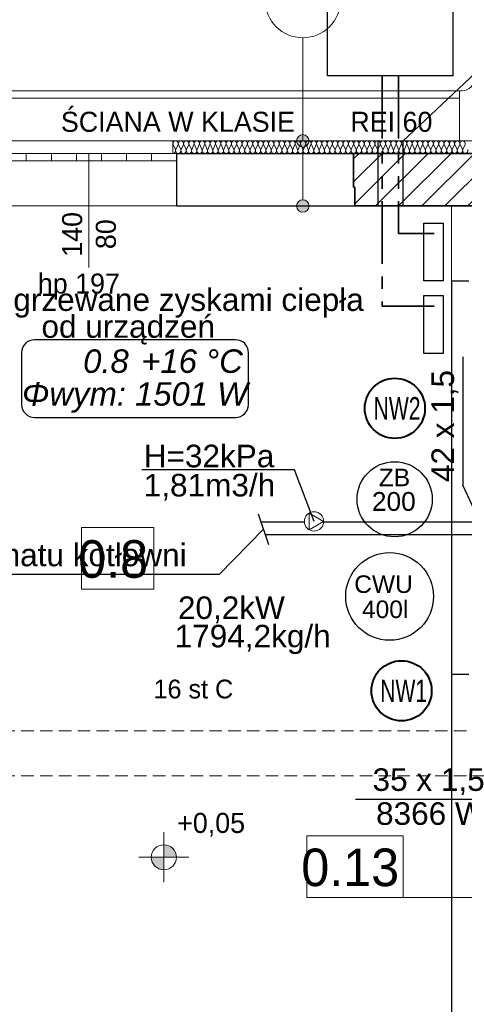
# Model space of a CAD drawing. Header units: inches. Extents: x -515158 to -470211, y -1887 to 84268.
# Tile 46 of 102: x -506260 to -502715, y 38255 to 46114. Entities that reach past the tile are written whole.
import ezdxf
from ezdxf.lldxf.tags import DXFTag

# ---------------------------------------------------------------- set-up
doc = ezdxf.new("R2010")
doc.units = ezdxf.units.IN
doc.header["$MEASUREMENT"] = 0
doc.linetypes.add('Krawędzie ukryte', pattern=[150, 100, -50])
doc.linetypes.add('PHANTOM2', pattern=[1.25, 0.625, -0.125, 0.125, -0.125, 0.125, -0.125])
for name, color, linetype, lineweight in [('#CIEPŁO', 252, 'Continuous', 30), ('#podkład', 252, 'Continuous', 9), ('Arch ocieplenie_Nr_Pióra__44', 252, 'Continuous', 9), ('Arch okna_Nr_Pióra__9', 252, 'Continuous', 9), ('Arch opisy_Nr_Pióra__21', 252, 'Continuous', 9), ('Arch teren_Nr_Pióra__5', 252, 'Continuous', 13), ('Arch teren_Nr_Pióra__9', 252, 'Continuous', 9), ('Arch wykończenie_Nr_Pióra__3', 252, 'Continuous', 18), ('Arch zmurowania_Nr_Pióra__21', 252, 'Continuous', 9), ('Arch zmurowania_Nr_Pióra__27', 252, 'Continuous', 35), ('INWENT CO_Nr_Pióra__88', 252, 'Continuous', 20), ('INWENT OPISY_Nr_Pióra__21', 252, 'Continuous', 9), ('INWENT RZĘDNE_Nr_Pióra__21', 252, 'Continuous', 9), ('INWENT WYMIARY_Nr_Pióra__21', 252, 'Continuous', 9), ('INWENT. OKNA_Nr_Pióra__21', 252, 'Continuous', 9), ('INWENT. OKNA_Nr_Pióra__5', 252, 'Continuous', 13), ('INWENT.ŚCIANY_Nr_Pióra__1', 252, 'Continuous', 25), ('INWENT.ŚCIANY_Nr_Pióra__21', 252, 'Continuous', 9), ('Istniejące stropy_Nr_Pióra__5', 252, 'Continuous', 13), ('Urządzenia - Armatura', 7, 'Continuous', 9)]:
    doc.layers.add(name, color=color, linetype=linetype, lineweight=lineweight)
for name, color, linetype in [('#opisy', 7, 'Continuous'), ('IS_Text_Armatury_Therm', 7, 'Continuous'), ('IS_Text_Konstrukcji', 7, 'Continuous')]:
    doc.layers.add(name, color=color, linetype=linetype)
for name, color, linetype, true_color in [('IS_Opisy_działek_Therm', 7, 'SOLID', 0x000000), ('IS_Powrót', 5, 'DASH', 0x0000ff), ('IS_Zasilanie', 1, 'SOLID', 0xff0000)]:
    doc.layers.add(name, color=color, linetype=linetype, true_color=true_color)
doc.styles.add('GENERATED_STYLE_1', font='txt')
doc.styles.add('GENERATED_STYLE_3', font='txt')
doc.styles.add('GENERATED_STYLE_4', font='txt')
doc.styles.add('GENERATED_STYLE_6', font='txt')
doc.styles.add('GENERATED_STYLE_7', font='txt')
tags = doc.linetypes.add('DASH', pattern=[15, 10, -5]).pattern_tags.tags
tags[6:7] = [DXFTag(74, 4), DXFTag(75, 0), DXFTag(340, '0'), DXFTag(46, 0.0), DXFTag(50, 0.0), DXFTag(44, 0.0), DXFTag(45, 0.0)]
tags[4:5] = [DXFTag(74, 4), DXFTag(75, 0), DXFTag(340, '0'), DXFTag(46, 0.0), DXFTag(50, 0.0), DXFTag(44, 0.0), DXFTag(45, 0.0)]
tags = doc.linetypes.add('DASHDOT', pattern=[20, 10, -5, 0, -5]).pattern_tags.tags
tags[10:11] = [DXFTag(74, 4), DXFTag(75, 0), DXFTag(340, '0'), DXFTag(46, 0.0), DXFTag(50, 0.0), DXFTag(44, 0.0), DXFTag(45, 0.0)]
tags[8:9] = [DXFTag(74, 4), DXFTag(75, 0), DXFTag(340, '0'), DXFTag(46, 0.0), DXFTag(50, 0.0), DXFTag(44, 0.0), DXFTag(45, 0.0)]
tags[6:7] = [DXFTag(74, 4), DXFTag(75, 0), DXFTag(340, '0'), DXFTag(46, 0.0), DXFTag(50, 0.0), DXFTag(44, 0.0), DXFTag(45, 0.0)]
tags[4:5] = [DXFTag(74, 4), DXFTag(75, 0), DXFTag(340, '0'), DXFTag(46, 0.0), DXFTag(50, 0.0), DXFTag(44, 0.0), DXFTag(45, 0.0)]
tags = doc.linetypes.add('DASHDOTDOT', pattern=[25, 10, -5, 0, -5, 0, -5]).pattern_tags.tags
tags[14:15] = [DXFTag(74, 4), DXFTag(75, 0), DXFTag(340, '0'), DXFTag(46, 0.0), DXFTag(50, 0.0), DXFTag(44, 0.0), DXFTag(45, 0.0)]
tags[12:13] = [DXFTag(74, 4), DXFTag(75, 0), DXFTag(340, '0'), DXFTag(46, 0.0), DXFTag(50, 0.0), DXFTag(44, 0.0), DXFTag(45, 0.0)]
tags[10:11] = [DXFTag(74, 4), DXFTag(75, 0), DXFTag(340, '0'), DXFTag(46, 0.0), DXFTag(50, 0.0), DXFTag(44, 0.0), DXFTag(45, 0.0)]
tags[8:9] = [DXFTag(74, 4), DXFTag(75, 0), DXFTag(340, '0'), DXFTag(46, 0.0), DXFTag(50, 0.0), DXFTag(44, 0.0), DXFTag(45, 0.0)]
tags[6:7] = [DXFTag(74, 4), DXFTag(75, 0), DXFTag(340, '0'), DXFTag(46, 0.0), DXFTag(50, 0.0), DXFTag(44, 0.0), DXFTag(45, 0.0)]
tags[4:5] = [DXFTag(74, 4), DXFTag(75, 0), DXFTag(340, '0'), DXFTag(46, 0.0), DXFTag(50, 0.0), DXFTag(44, 0.0), DXFTag(45, 0.0)]
tags = doc.linetypes.add('SOLID', pattern=[10, 10, 0]).pattern_tags.tags
tags[6:7] = [DXFTag(74, 4), DXFTag(75, 0), DXFTag(340, '0'), DXFTag(46, 0.0), DXFTag(50, 0.0), DXFTag(44, 0.0), DXFTag(45, 0.0)]
tags[4:5] = [DXFTag(74, 4), DXFTag(75, 0), DXFTag(340, '0'), DXFTag(46, 0.0), DXFTag(50, 0.0), DXFTag(44, 0.0), DXFTag(45, 0.0)]
pattern_1 = [(45, (0, 0), (-91.923878, 91.923878), [])]

# ---------------------------------------------------------------- blocks, each defined once
blk = doc.blocks.new('parter')
at = {"layer": 'Arch opisy_Nr_Pióra__21', "linetype": 'Continuous'}
for points in [[(-503952.7, 45147.6), (-503956.5, 45166.8), (-503967.4, 45183), (-503983.6, 45193.8), (-504002.7, 45197.6), (-504021.8, 45193.8), (-504038.1, 45183), (-504048.9, 45166.8), (-504052.7, 45147.6), (-504048.9, 45128.5), (-504038.1, 45112.3), (-504021.8, 45101.4), (-504002.7, 45097.6), (-503983.6, 45101.4), (-503967.4, 45112.3), (-503956.5, 45128.5)], [(-503952.7, 44627.6), (-503956.5, 44646.8), (-503967.4, 44663), (-503983.6, 44673.8), (-504002.7, 44677.6), (-504021.8, 44673.8), (-504038.1, 44663), (-504048.9, 44646.8), (-504052.7, 44627.6), (-504048.9, 44608.5), (-504038.1, 44592.3), (-504021.8, 44581.4), (-504002.7, 44577.6), (-503983.6, 44581.4), (-503967.4, 44592.3), (-503956.5, 44608.5)]]:
    blk.add_hatch(color=252, dxfattribs=at).paths.add_polyline_path(points, flags=0)
at = {"layer": 'Arch zmurowania_Nr_Pióra__21', "linetype": 'Continuous'}
h = blk.add_hatch(dxfattribs=at)
h.set_pattern_fill('Common_Brick', color=252, style=0, pattern_type=2)
h.set_pattern_definition(pattern_1)
h.paths.add_polyline_path([(-503598.3, 44777.6), (-503588.3, 44777.6), (-503588.3, 45047.6), (-503598.3, 45047.6)], flags=0)
h = blk.add_hatch(dxfattribs=at)
h.set_pattern_fill('Common_Brick', color=252, style=0, pattern_type=2)
h.set_pattern_definition(pattern_1)
h.paths.add_polyline_path([(-503588.3, 44627.6), (-502108.3, 44627.6), (-502108.3, 45047.6), (-503588.3, 45047.6)], flags=0)
at = {"layer": 'INWENT RZĘDNE_Nr_Pióra__21', "linetype": 'Continuous'}
for points in [[(-505110.9, 39428.6), (-505010.9, 39428.6), (-505018.5, 39466.9), (-505040.2, 39499.3), (-505072.7, 39521), (-505110.9, 39528.6)], [(-505110.9, 39428.6), (-505210.9, 39428.6), (-505203.3, 39390.4), (-505181.6, 39357.9), (-505149.2, 39336.2), (-505110.9, 39328.6)]]:
    blk.add_hatch(color=252, dxfattribs=at).paths.add_polyline_path(points, flags=0)
at = {"color": 252}
for p, q in [((-506408.3, 44627.6), (-502818.3, 44627.6)), ((-505768, 41567.7), (-505768, 42061.8)), ((-505768, 42061.8), (-505192, 42061.8)), ((-505192, 42061.8), (-505192, 41567.7)), ((-505192, 41567.7), (-505768, 41567.7)), ((-503970.5, 39106.3), (-503970.5, 39600.4)), ((-503970.5, 39600.4), (-503202.5, 39600.4)), ((-503202.5, 39600.4), (-503202.5, 39106.3)), ((-503202.5, 39106.3), (-503970.5, 39106.3))]:
    blk.add_line(p, q, dxfattribs=at)
at = {"layer": 'Arch ocieplenie_Nr_Pióra__44', "color": 252, "linetype": 'Continuous'}
for p, q in [((-505036.5, 45117.8), (-505018.9, 45077.4)), ((-505015.4, 45077.4), (-504997.7, 45117.8)), ((-504994.2, 45117.8), (-504976.5, 45077.4)), ((-504973, 45077.4), (-504955.3, 45117.8)), ((-504951.8, 45117.8), (-504934.1, 45077.4)), ((-504930.6, 45077.4), (-504913, 45117.8)), ((-504909.4, 45117.8), (-504891.8, 45077.4)), ((-504888.2, 45077.4), (-504870.6, 45117.8)), ((-504867, 45117.8), (-504849.4, 45077.4)), ((-504845.8, 45077.4), (-504828.2, 45117.8)), ((-504824.6, 45117.8), (-504807, 45077.4)), ((-504803.4, 45077.4), (-504785.8, 45117.8)), ((-504782.2, 45117.8), (-504764.6, 45077.4)), ((-504761, 45077.4), (-504743.4, 45117.8)), ((-504739.8, 45117.8), (-504722.2, 45077.4)), ((-504718.7, 45077.4), (-504701, 45117.8)), ((-504697.5, 45117.8), (-504679.8, 45077.4)), ((-504676.3, 45077.4), (-504658.6, 45117.8)), ((-504655.1, 45117.8), (-504637.4, 45077.4)), ((-504633.9, 45077.4), (-504616.3, 45117.8)), ((-504612.7, 45117.8), (-504595.1, 45077.4)), ((-504591.5, 45077.4), (-504573.9, 45117.8)), ((-504570.3, 45117.8), (-504552.7, 45077.4)), ((-504549.1, 45077.4), (-504531.5, 45117.8)), ((-504527.9, 45117.8), (-504510.3, 45077.4)), ((-504506.7, 45077.4), (-504489.1, 45117.8)), ((-504485.5, 45117.8), (-504467.9, 45077.4)), ((-504464.3, 45077.4), (-504446.7, 45117.8)), ((-504443.2, 45117.8), (-504425.5, 45077.4)), ((-504422, 45077.4), (-504404.3, 45117.8)), ((-504400.8, 45117.8), (-504383.1, 45077.4)), ((-504379.6, 45077.4), (-504361.9, 45117.8)), ((-504358.4, 45117.8), (-504340.7, 45077.4)), ((-504337.2, 45077.4), (-504319.6, 45117.8)), ((-504316, 45117.8), (-504298.4, 45077.4)), ((-504294.8, 45077.4), (-504277.2, 45117.8)), ((-504273.6, 45117.8), (-504256, 45077.4)), ((-504252.4, 45077.4), (-504234.8, 45117.8)), ((-504231.2, 45117.8), (-504213.6, 45077.4)), ((-504210, 45077.4), (-504192.4, 45117.8)), ((-504188.8, 45117.8), (-504171.2, 45077.4)), ((-504167.6, 45077.4), (-504150, 45117.8)), ((-504146.5, 45117.8), (-504128.8, 45077.4)), ((-504125.3, 45077.4), (-504107.6, 45117.8)), ((-504104.1, 45117.8), (-504086.4, 45077.4)), ((-504082.9, 45077.4), (-504065.2, 45117.8)), ((-504061.7, 45117.8), (-504044.1, 45077.4)), ((-504040.5, 45077.4), (-504022.9, 45117.8)), ((-504019.3, 45117.8), (-504001.7, 45077.4)), ((-503998.1, 45077.4), (-503980.5, 45117.8)), ((-503976.9, 45117.8), (-503959.3, 45077.4)), ((-503955.7, 45077.4), (-503938.1, 45117.8)), ((-503934.5, 45117.8), (-503916.9, 45077.4)), ((-503913.3, 45077.4), (-503895.7, 45117.8)), ((-503892.1, 45117.8), (-503874.5, 45077.4)), ((-503870.9, 45077.4), (-503853.3, 45117.8)), ((-503849.8, 45117.8), (-503832.1, 45077.4)), ((-503828.6, 45077.4), (-503810.9, 45117.8)), ((-503807.4, 45117.8), (-503789.7, 45077.4)), ((-503786.2, 45077.4), (-503768.5, 45117.8)), ((-503765, 45117.8), (-503747.4, 45077.4)), ((-503743.8, 45077.4), (-503726.2, 45117.8)), ((-503722.6, 45117.8), (-503705, 45077.4)), ((-503701.4, 45077.4), (-503683.8, 45117.8)), ((-503680.2, 45117.8), (-503662.6, 45077.4)), ((-503659, 45077.4), (-503641.4, 45117.8)), ((-503637.8, 45117.8), (-503620.2, 45077.4)), ((-503616.6, 45077.4), (-503599, 45117.8)), ((-503595.4, 45117.8), (-503577.8, 45077.4)), ((-503574.3, 45077.4), (-503556.6, 45117.8)), ((-503553.1, 45117.8), (-503535.4, 45077.4)), ((-503531.9, 45077.4), (-503514.2, 45117.8)), ((-503510.7, 45117.8), (-503493, 45077.4)), ((-503489.5, 45077.4), (-503471.8, 45117.8)), ((-503468.3, 45117.8), (-503450.7, 45077.4)), ((-503447.1, 45077.4), (-503429.5, 45117.8)), ((-503425.9, 45117.8), (-503408.3, 45077.4)), ((-503404.7, 45077.4), (-503387.1, 45117.8)), ((-503383.5, 45117.8), (-503365.9, 45077.4)), ((-503362.3, 45077.4), (-503344.7, 45117.8)), ((-503341.1, 45117.8), (-503323.5, 45077.4)), ((-503319.9, 45077.4), (-503302.3, 45117.8)), ((-503298.7, 45117.8), (-503281.1, 45077.4)), ((-503277.6, 45077.4), (-503259.9, 45117.8)), ((-503256.4, 45117.8), (-503238.7, 45077.4)), ((-503235.2, 45077.4), (-503217.5, 45117.8)), ((-503214, 45117.8), (-503196.3, 45077.4)), ((-503192.8, 45077.4), (-503175.2, 45117.8)), ((-503171.6, 45117.8), (-503154, 45077.4)), ((-503150.4, 45077.4), (-503132.8, 45117.8)), ((-503129.2, 45117.8), (-503111.6, 45077.4)), ((-503108, 45077.4), (-503090.4, 45117.8)), ((-503086.8, 45117.8), (-503069.2, 45077.4)), ((-503065.6, 45077.4), (-503048, 45117.8)), ((-503044.4, 45117.8), (-503026.8, 45077.4)), ((-503023.2, 45077.4), (-503005.6, 45117.8)), ((-503002, 45117.8), (-502984.4, 45077.4)), ((-502980.9, 45077.4), (-502963.2, 45117.8)), ((-502959.7, 45117.8), (-502942, 45077.4)), ((-502938.5, 45077.4), (-502920.8, 45117.8)), ((-502917.3, 45117.8), (-502899.6, 45077.4)), ((-502896.1, 45077.4), (-502878.5, 45117.8)), ((-502874.9, 45117.8), (-502857.3, 45077.4)), ((-502853.7, 45077.4), (-502836.1, 45117.8)), ((-502832.5, 45117.8), (-502814.9, 45077.4)), ((-502811.3, 45077.4), (-502793.7, 45117.8)), ((-502790.1, 45117.8), (-502772.5, 45077.4)), ((-502768.9, 45077.4), (-502751.3, 45117.8)), ((-502747.7, 45117.8), (-502730.1, 45077.4)), ((-502726.5, 45077.4), (-502708.9, 45117.8))]:
    blk.add_line(p, q, dxfattribs=at)
for centre, start_param, end_param in [((-505017.1, 45126.4), 4.299595, 8.266775), ((-504974.7, 45126.4), 4.299595, 8.266775), ((-504932.4, 45126.4), 4.299595, 8.266775), ((-504890, 45126.4), 4.299595, 8.266775), ((-504847.6, 45126.4), 4.299595, 8.266775), ((-504805.2, 45126.4), 4.299595, 8.266775), ((-504762.8, 45126.4), 4.299595, 8.266775), ((-504720.4, 45126.4), 4.299595, 8.266775), ((-504678.1, 45126.4), 4.299595, 8.266775), ((-504635.7, 45126.4), 4.299595, 8.266775), ((-504593.3, 45126.4), 4.299595, 8.266775), ((-504550.9, 45126.4), 4.299595, 8.266775), ((-504508.5, 45126.4), 4.299595, 8.266775), ((-504466.1, 45126.4), 4.299595, 8.266775), ((-504423.7, 45126.4), 4.299595, 8.266775), ((-504381.4, 45126.4), 4.299595, 8.266775), ((-504339, 45126.4), 4.299595, 8.266775), ((-504296.6, 45126.4), 4.299595, 8.266775), ((-504254.2, 45126.4), 4.299595, 8.266775), ((-504211.8, 45126.4), 4.299595, 8.266775), ((-504169.4, 45126.4), 4.299595, 8.266775), ((-504127, 45126.4), 4.299595, 8.266775), ((-504084.7, 45126.4), 4.299595, 8.266775), ((-504042.3, 45126.4), 4.299595, 8.266775), ((-503999.9, 45126.4), 4.299595, 8.266775), ((-503957.5, 45126.4), 4.299595, 8.266775), ((-503915.1, 45126.4), 4.299595, 8.266775), ((-503872.7, 45126.4), 4.299595, 8.266775), ((-503830.3, 45126.4), 4.299595, 8.266775), ((-503788, 45126.4), 4.299595, 8.266775), ((-503745.6, 45126.4), 4.299595, 8.266775), ((-503703.2, 45126.4), 4.299595, 8.266775), ((-503660.8, 45126.4), 4.299595, 8.266775), ((-503618.4, 45126.4), 4.299595, 8.266775), ((-503576, 45126.4), 4.299595, 8.266775), ((-503533.6, 45126.4), 4.299595, 8.266775), ((-503491.3, 45126.4), 4.299595, 8.266775), ((-503448.9, 45126.4), 4.299595, 8.266775), ((-503406.5, 45126.4), 4.299595, 8.266775), ((-503364.1, 45126.4), 4.299595, 8.266775), ((-503321.7, 45126.4), 4.299595, 8.266775), ((-503279.3, 45126.4), 4.299595, 8.266775), ((-503236.9, 45126.4), 4.299595, 8.266775), ((-503194.6, 45126.4), 4.299595, 8.266775), ((-503152.2, 45126.4), 4.299595, 8.266775), ((-503109.8, 45126.4), 4.299595, 8.266775), ((-503067.4, 45126.4), 4.299595, 8.266775), ((-503025, 45126.4), 4.299595, 8.266775), ((-502982.6, 45126.4), 4.299595, 8.266775), ((-502940.3, 45126.4), 4.299595, 8.266775), ((-502897.9, 45126.4), 4.299595, 8.266775), ((-502855.5, 45126.4), 4.299595, 8.266775), ((-502813.1, 45126.4), 4.299595, 8.266775), ((-502770.7, 45126.4), 4.299595, 8.266775), ((-502728.3, 45126.4), 4.299595, 8.266775), ((-505038.3, 45068.9), 3.141593, 5.125182), ((-504995.9, 45068.9), 1.158004, 5.125183), ((-504953.6, 45068.9), 1.158004, 5.125183), ((-504911.2, 45068.9), 1.158004, 5.125183), ((-504868.8, 45068.9), 1.158004, 5.125183), ((-504826.4, 45068.9), 1.158004, 5.125183), ((-504784, 45068.9), 1.158004, 5.125183), ((-504741.6, 45068.9), 1.158004, 5.125183), ((-504699.2, 45068.9), 1.158004, 5.125183), ((-504656.9, 45068.9), 1.158004, 5.125183), ((-504614.5, 45068.9), 1.158004, 5.125183), ((-504572.1, 45068.9), 1.158004, 5.125183), ((-504529.7, 45068.9), 1.158004, 5.125183), ((-504487.3, 45068.9), 1.158004, 5.125183), ((-504444.9, 45068.9), 1.158004, 5.125183), ((-504402.5, 45068.9), 1.158004, 5.125183), ((-504360.2, 45068.9), 1.158004, 5.125183), ((-504317.8, 45068.9), 1.158004, 5.125183), ((-504275.4, 45068.9), 1.158004, 5.125183), ((-504233, 45068.9), 1.158004, 5.125183), ((-504190.6, 45068.9), 1.158004, 5.125183), ((-504148.2, 45068.9), 1.158004, 5.125183), ((-504105.8, 45068.9), 1.158004, 5.125183), ((-504063.5, 45068.9), 1.158004, 5.125183), ((-504021.1, 45068.9), 1.158004, 5.125183), ((-503978.7, 45068.9), 1.158004, 5.125183), ((-503936.3, 45068.9), 1.158004, 5.125183), ((-503893.9, 45068.9), 1.158004, 5.125183), ((-503851.5, 45068.9), 1.158004, 5.125183), ((-503809.2, 45068.9), 1.158004, 5.125183), ((-503766.8, 45068.9), 1.158004, 5.125183), ((-503724.4, 45068.9), 1.158004, 5.125183), ((-503682, 45068.9), 1.158004, 5.125183), ((-503639.6, 45068.9), 1.158004, 5.125183), ((-503597.2, 45068.9), 1.158004, 5.125183), ((-503554.8, 45068.9), 1.158004, 5.125183), ((-503512.5, 45068.9), 1.158004, 5.125183), ((-503470.1, 45068.9), 1.158004, 5.125183), ((-503427.7, 45068.9), 1.158004, 5.125183), ((-503385.3, 45068.9), 1.158004, 5.125183), ((-503342.9, 45068.9), 1.158004, 5.125183), ((-503300.5, 45068.9), 1.158004, 5.125183), ((-503258.1, 45068.9), 1.158004, 5.125183), ((-503215.8, 45068.9), 1.158004, 5.125183), ((-503173.4, 45068.9), 1.158004, 5.125183), ((-503131, 45068.9), 1.158004, 5.125183), ((-503088.6, 45068.9), 1.158004, 5.125183), ((-503046.2, 45068.9), 1.158004, 5.125183), ((-503003.8, 45068.9), 1.158004, 5.125183), ((-502961.4, 45068.9), 1.158004, 5.125183), ((-502919.1, 45068.9), 1.158004, 5.125183), ((-502876.7, 45068.9), 1.158004, 5.125183), ((-502834.3, 45068.9), 1.158004, 5.125183), ((-502791.9, 45068.9), 1.158004, 5.125183), ((-502749.5, 45068.9), 1.158004, 5.125183), ((-502707.1, 45068.9), 1.158004, 5.125183)]:
    blk.add_ellipse(centre, major_axis=(0, 21.3), ratio=0.996467, start_param=start_param, end_param=end_param, dxfattribs=at)
at = {"layer": 'Arch okna_Nr_Pióra__9', "color": 252, "linetype": 'Continuous'}
for p, q in [((-506408.3, 45047.6), (-505008.3, 45047.6)), ((-506208.3, 44987.6), (-506208.3, 45047.6)), ((-506008.3, 44987.6), (-506008.3, 45047.6)), ((-505808.3, 44987.6), (-505808.3, 45047.6)), ((-505608.3, 44987.6), (-505608.3, 45047.6)), ((-505408.3, 44987.6), (-505408.3, 45047.6)), ((-505208.3, 44987.6), (-505208.3, 45047.6)), ((-505008.3, 44987.6), (-505008.3, 45047.6)), ((-506408.3, 44987.6), (-505008.3, 44987.6))]:
    blk.add_line(p, q, dxfattribs=at)
at = {"layer": 'Arch opisy_Nr_Pióra__21', "color": 252, "linetype": 'Continuous'}
for p, q in [((-504002.7, 45147.6), (-504002.7, 45970.2)), ((-504002.7, 44677.6), (-504002.7, 45097.6))]:
    blk.add_line(p, q, dxfattribs=at)
for centre, radius in [((-504002.7, 46270.2), 300), ((-504002.7, 45147.6), 50), ((-504002.7, 44627.6), 50)]:
    blk.add_circle(centre, radius, dxfattribs=at)
at = {"layer": 'Arch teren_Nr_Pióra__5', "color": 252, "linetype": 'Continuous'}
for p, q in [((-509433.3, 45547.6), (-502753.3, 45547.6)), ((-509433.3, 45487.6), (-502753.3, 45487.6))]:
    blk.add_line(p, q, dxfattribs=at)
at = {"layer": 'Arch teren_Nr_Pióra__9', "color": 252, "linetype": 'Continuous'}
for p, q in [((-502753.3, 45547.6), (-502733.3, 45547.6)), ((-502753.3, 45147.6), (-502753.3, 45547.6)), ((-502753.3, 45147.6), (-502333.3, 45147.6))]:
    blk.add_line(p, q, dxfattribs=at)
blk.add_arc((-502733.3, 45647.6), 100, 270, 0, dxfattribs=at)
at = {"layer": 'Arch wykończenie_Nr_Pióra__3', "color": 252, "linetype": 'Continuous'}
for p in [(-505038.3, 45047.6), (-500418.3, 45147.6)]:
    blk.add_line(p, (-505038.3, 45147.6), dxfattribs=at)
at = {"layer": 'Arch zmurowania_Nr_Pióra__27', "color": 252, "linetype": 'Continuous'}
for p, q in [((-503598.3, 45047.6), (-503598.3, 44777.6)), ((-503588.3, 45047.6), (-503598.3, 45047.6)), ((-502108.3, 45047.6), (-503588.3, 45047.6)), ((-503598.3, 44777.6), (-503588.3, 44777.6)), ((-503588.3, 44777.6), (-503588.3, 44627.6)), ((-503588.3, 44627.6), (-502108.3, 44627.6))]:
    blk.add_line(p, q, dxfattribs=at)
at = {"layer": 'INWENT OPISY_Nr_Pióra__21', "color": 252, "linetype": 'Continuous'}
for p, q in [((-505768, 41567.7), (-505768, 42061.8)), ((-505768, 42061.8), (-505192, 42061.8)), ((-505192, 42061.8), (-505192, 41567.7)), ((-505192, 41567.7), (-505768, 41567.7)), ((-503970.5, 39106.3), (-503970.5, 39600.4)), ((-503970.5, 39600.4), (-503202.5, 39600.4)), ((-503202.5, 39600.4), (-503202.5, 39106.3)), ((-503970.5, 39106.3), (-502166.1, 39106.3)), ((-503202.5, 39106.3), (-503970.5, 39106.3))]:
    blk.add_line(p, q, dxfattribs=at)
at = {"layer": 'INWENT RZĘDNE_Nr_Pióra__21', "color": 252, "linetype": 'Continuous'}
for p, q in [((-505110.9, 39228.6), (-505110.9, 39628.6)), ((-505310.9, 39428.6), (-504910.9, 39428.6))]:
    blk.add_line(p, q, dxfattribs=at)
blk.add_circle((-505110.9, 39428.6), 100, dxfattribs=at)
at = {"layer": 'INWENT. OKNA_Nr_Pióra__5', "color": 252, "linetype": 'Continuous'}
blk.add_line((-505708.3, 45047.6), (-505708.3, 44137.6), dxfattribs=at)
at = {"layer": 'INWENT.ŚCIANY_Nr_Pióra__1', "color": 252, "linetype": 'Continuous'}
for p, q in [((-505008.3, 44777.6), (-505008.3, 45047.6)), ((-505008.3, 45047.6), (-503598.3, 45047.6)), ((-503598.3, 44777.6), (-503598.3, 45047.6)), ((-505008.3, 44627.6), (-505008.3, 44777.6)), ((-503598.3, 44777.6), (-503588.3, 44777.6)), ((-503588.3, 44627.6), (-503588.3, 44777.6)), ((-505008.3, 44627.6), (-503588.3, 44627.6)), ((-502818.3, 44027.6), (-502818.3, 40887.6)), ((-502678.3, 44027.6), (-502818.3, 44027.6)), ((-502818.3, 40887.6), (-502818.3, 37847.6)), ((-502678.3, 40887.6), (-502818.3, 40887.6))]:
    blk.add_line(p, q, dxfattribs=at)
at = {"layer": 'INWENT.ŚCIANY_Nr_Pióra__21', "color": 252, "linetype": 'Continuous'}
for p, q in [((-506378.3, 45147.6), (-505038.3, 45147.6)), ((-503598.3, 45047.6), (-502098.3, 45047.6)), ((-506478.3, 44627.6), (-504998.3, 44627.6)), ((-503588.3, 44627.6), (-502818.3, 44627.6)), ((-502818.3, 44627.6), (-503588.3, 44627.6)), ((-502818.3, 44627.6), (-502818.3, 44027.6))]:
    blk.add_line(p, q, dxfattribs=at)
at = {"layer": 'Istniejące stropy_Nr_Pióra__5', "color": 252, "linetype": 'Krawędzie ukryte'}
for p, q in [((-501348.3, 40437.6), (-506478.3, 40437.6)), ((-501348.3, 40077.6), (-506478.3, 40077.6))]:
    blk.add_line(p, q, dxfattribs=at)
at = {"layer": 'INWENT CO_Nr_Pióra__88', "color": 252, "linetype": 'Continuous', "style": 'GENERATED_STYLE_6'}
blk.add_text('16 st C', height=150, dxfattribs=at).set_placement((-505193.4, 40696.6))
at = {"layer": 'INWENT OPISY_Nr_Pióra__21', "color": 252, "linetype": 'Continuous', "style": 'GENERATED_STYLE_4'}
for s, p in [('0.8', (-505794.3, 41659.5)), ('0.13', (-504015, 39198.2))]:
    blk.add_text(s, height=300, dxfattribs=at).set_placement(p)
at = {"layer": 'INWENT RZĘDNE_Nr_Pióra__21', "color": 252, "insert": (-505004.7, 39592.9), "char_height": 160, "attachment_point": 7, "style": 'GENERATED_STYLE_3'}
blk.add_mtext('{+0,05}', dxfattribs=at)
at = {"layer": 'INWENT WYMIARY_Nr_Pióra__21', "color": 252, "linetype": 'Continuous', "style": 'GENERATED_STYLE_1'}
for s, p in [('ŚCIANA W KLASIE', (-505932.1, 45219.4)), ('REI 60', (-503623.5, 45219.4))]:
    blk.add_text(s, height=160, dxfattribs=at).set_placement(p)
at = {"layer": 'INWENT. OKNA_Nr_Pióra__21', "color": 252, "linetype": 'Continuous', "style": 'GENERATED_STYLE_7'}
for s, p in [('140', (-505762.5, 44222.2)), ('80', (-505493.7, 44283.1))]:
    blk.add_text(s, height=160, rotation=90, dxfattribs=at).set_placement(p)
blk.add_text('hp 197', height=160, dxfattribs=at).set_placement((-506115.9, 43928.3))
blk = doc.blocks.new('pompa c.')
at = {"lineweight": 30}
for p, q in [((-503805, 46490.6), (-502805, 46490.6)), ((-503805, 45665.6), (-503805, 46490.6)), ((-502805, 45665.6), (-503805, 45665.6))]:
    blk.add_line(p, q, dxfattribs=at)
blk.add_lwpolyline([(-502805, 45665.6), (-502805, 46490.6)], dxfattribs=at)

msp = doc.modelspace()

# ---------------------------------------------------------------- linework, layer by layer
at = {"layer": '#CIEPŁO', "color": 202, "linetype": 'PHANTOM2', "lineweight": 35, "ltscale": 800}
for p, q in [((-503368.7, 45665.6), (-503368.7, 43827.4)), ((-503238.7, 45665.6), (-503238.7, 44406.9)), ((-502954.3, 44406.9), (-503238.7, 44406.9)), ((-502954.3, 43827.4), (-503368.7, 43827.4))]:
    msp.add_line(p, q, dxfattribs=at)
at = {"layer": '#CIEPŁO', "color": 0, "lineweight": 40}
for centre in [(-503268.6, 43012.1), (-503215.5, 40757.6)]:
    msp.add_circle(centre, 240, dxfattribs=at)
for p, q in [((-503205.3, 45144.7), (-502500.9, 45809.9)), ((-504358, 42169.7), (-504276.1, 41925.9)), ((-504316.9, 42047.5), (-504671.2, 41684.6)), ((-504671.2, 41684.6), (-508030.7, 41684.6))]:
    msp.add_line(p, q)
at = {"lineweight": 30}
for points in [[(-503405.3, 45147.6), (-503405.2, 44627.6)], [(-503205.3, 45144.7), (-503205.2, 44627.6)]]:
    msp.add_lwpolyline(points, dxfattribs=at)
for points in [[(-503038.8, 44491.4), (-502884.2, 44491.4), (-502884.2, 44030.4), (-503038.8, 44030.4)], [(-503038.8, 43911.9), (-502884.2, 43911.9), (-502884.2, 43450.8), (-503038.8, 43450.8)]]:
    msp.add_lwpolyline(points, close=True)
for centre, radius in [((-503270.6, 42286.4), 300), ((-503310.3, 41510.6), 350)]:
    msp.add_circle(centre, radius, dxfattribs=at)
at = {"layer": 'IS_Opisy_działek_Therm', "ltscale": 10}
for p, q in [((-502727.5, 43424.3), (-502727.5, 42399.6)), ((-504069.4, 42522.1), (-505286.6, 42522.1)), ((-503913.6, 42109.6), (-504069.4, 42522.1)), ((-502580.5, 42083.7), (-502727.5, 42399.6)), ((-502552.2, 39889), (-503582.2, 39889))]:
    msp.add_line(p, q, dxfattribs=at)
at = {"layer": 'IS_Powrót', "color": 5, "linetype": 'DASHDOT', "lineweight": 30, "ltscale": 10}
msp.add_line((-504303, 42006.1), (-502342.3, 42006.1), dxfattribs=at)
at = {"layer": 'IS_Text_Konstrukcji', "color": 18, "linetype": 'SOLID', "ltscale": 10, "true_color": 0x000000}
msp.add_lwpolyline([(-506142.6, 42939.5), (-504539.2, 42939.5, 0.414214), (-504435.9, 43042.8), (-504435.9, 43456.2, 0.414214), (-504539.2, 43559.5), (-506142.6, 43559.5, 0.414214), (-506245.9, 43456.2), (-506245.9, 43042.8, 0.414214), (-506142.6, 42939.5)], format="xyb", dxfattribs=at)
at = {"layer": 'IS_Zasilanie', "color": 1, "linetype": 'DASHDOTDOT', "lineweight": 30, "ltscale": 10}
for p, q in [((-504336.6, 42106.1), (-503990.5, 42106.1)), ((-503842.5, 42106.1), (-502242.3, 42106.1))]:
    msp.add_line(p, q, dxfattribs=at)
at = {"layer": 'Urządzenia - Armatura'}
for p, q in [((-503952.1, 42176.3), (-503836.6, 42109.6)), ((-503952.1, 42042.9), (-503952.1, 42176.3)), ((-503836.6, 42109.6), (-503952.1, 42042.9))]:
    msp.add_line(p, q, dxfattribs=at)
msp.add_circle((-503913.6, 42109.6), 77, dxfattribs=at)

# ---------------------------------------------------------------- block references
at = {"layer": '#podkład'}
msp.add_blockref('parter', (0, 0), dxfattribs=at)
msp.add_blockref('pompa c.', (0, 0))

# ---------------------------------------------------------------- texts
at = {"layer": '#opisy', "char_height": 180, "width": 1720, "attachment_point": 1}
for s, insert in [('\\W0.7;NW2', (-503438.6, 43102.1)), ('\\W0.7;NW1', (-503385.5, 40847.6))]:
    msp.add_mtext(s, dxfattribs=dict(at, insert=insert))
at = {"layer": 'IS_Opisy_działek_Therm', "ltscale": 10, "insert": (-502763.5, 43318.4), "char_height": 180, "attachment_point": 9, "rotation": 90}
msp.add_mtext('\\fArial|b0|i0;42 x 1,5', dxfattribs=at)
at = {"layer": 'IS_Opisy_działek_Therm', "ltscale": 10, "char_height": 180}
for s, insert, attachment_point in [('\\fArial|b0|i0;H=32kPa', (-505271.3, 42539.1), 7), ('\\fArial|b0|i0;1,81m3/h', (-505271.3, 42275.4), 7), ('\\fArial|b0|i0;dalej wg schematu kot\\fArial|b0|i0|c238;łowni', (-504929.4, 41697.6), 9), ('\\fArial|b0|i0;', (-502731.7, 41587.9), 9), ('\\fArial|b0|i0;', (-502731.7, 41530.3), 3), ('\\fArial|b0|i0;', (-503911.7, 41437.9), 9), ('\\fArial|b0|i0;', (-503911.7, 41437.9), 9), ('\\fArial|b0|i0;35 x 1,5', (-502552.2, 39925), 9), ('\\fArial|b0|i0;8366 W', (-502552.2, 39867.4), 3), ('\\fArial|b0|i0;', (-503592.2, 39775), 9), ('\\fArial|b0|i0;', (-503592.2, 39775), 9)]:
    msp.add_mtext(s, dxfattribs=dict(at, insert=insert, attachment_point=attachment_point))
at = {"layer": 'IS_Opisy_działek_Therm', "color": 7, "lineweight": 5, "ltscale": 10, "char_height": 140, "attachment_point": 3}
for s, insert in [('\\fArial|b0|i0|c238|p34;ZB', (-503146.7, 42530.4)), ('\\fArial|b0|i0|c238|p34;CWU', (-503125.8, 41678.7)), ('\\fArial|b0|i0|c238|p34;400l', (-503161.5, 41478.1))]:
    msp.add_mtext(s, dxfattribs=dict(at, insert=insert))
at = {"layer": 'IS_Opisy_działek_Therm', "color": 7, "lineweight": 5, "ltscale": 7, "insert": (-503102.4, 42344), "char_height": 150, "attachment_point": 3}
msp.add_mtext('\\fArial|b0|i0|c238|p34;200', dxfattribs=at)
at = {"layer": 'IS_Text_Armatury_Therm', "color": 18, "linetype": 'SOLID', "ltscale": 10, "true_color": 0x000000, "char_height": 180, "attachment_point": 9}
for s, insert in [('\\fArial|b0|i0;Pom. ogrzewane zyskami ciep\\fArial|b0|i0|c238;ła', (-503516.6, 43735.3)), ('\\fArial|b0|i0;od urz\\fArial|b0|i0|c238;ądzeń', (-504703.2, 43521)), ('\\fArial|b0|i0;20,2kW  ', (-504146.3, 41297.1)), ('\\fArial|b0|i0;1794,2kg/h  ', (-503780.4, 41049.8))]:
    msp.add_mtext(s, dxfattribs=dict(at, insert=insert))
at = {"layer": 'IS_Text_Konstrukcji', "color": 18, "linetype": 'SOLID', "ltscale": 10, "true_color": 0x000000, "char_height": 187.2}
for s, insert, attachment_point in [('\\fArial|b0|i1;0.8', (-505390.9, 43292.7), 9), ('\\fArial|b0|i1;+16 °C', (-505290.9, 43292.7), 7), ('\\fArial|b0|i1;Φwym: 1501 W', (-505340.9, 43220.7), 2)]:
    msp.add_mtext(s, dxfattribs=dict(at, insert=insert, attachment_point=attachment_point))

doc.saveas('drawing.dxf')
